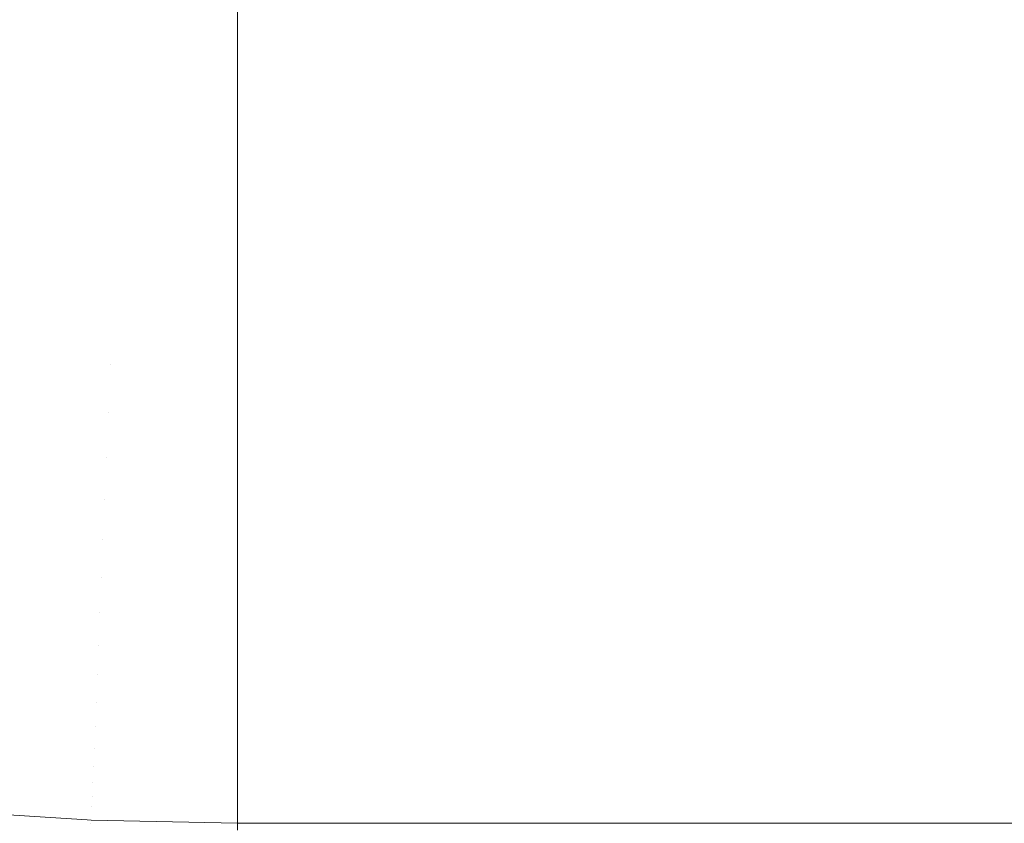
# Model space of a CAD drawing. Header units: centimetres. Extents: x -26.3 to 27.5, y 4.2 to 67.9.
# Tile 139 of 256: x -7.9992 to -7.9421, y 4.5002 to 4.5468. Entities that reach past the tile are written whole.
import ezdxf

# ---------------------------------------------------------------- set-up
doc = ezdxf.new("R2010")
doc.units = ezdxf.units.CM
doc.header["$LTSCALE"] = 2.54
doc.layers.add('Lucido design-1', color=7, linetype='Continuous')

# ---------------------------------------------------------------- blocks, each defined once
blk = doc.blocks.new('Gruppo-2-1')
at = {"color": 7, "linetype": 'Continuous', "lineweight": 9}
for points in [[(-25.986537, 5.900212, -1111.014164), (-25.986537, 4.300212, -1111.014164), (27.113463, 4.300212, -1111.014164), (27.113463, 5.900212, -1111.014164)], [(-25.986537, 5.900212, -1147.114164), (-25.986537, 4.300212, -1147.114164), (27.113463, 4.300212, -1147.114164), (27.113463, 5.900212, -1147.114164)]]:
    blk.add_3dface(points, dxfattribs=at)
for points, invisible_edges in [([(-7.993121, 4.545229, -1111.430729), (-7.999693, 4.545648, -1111.430729), (-7.999394, 4.549158, -1111.428505), (-7.992971, 4.548748, -1111.428505)], 15), ([(-7.993121, 4.545229, -1147.530729), (-7.999693, 4.545648, -1147.530729), (-7.999394, 4.549158, -1147.528505), (-7.992971, 4.548748, -1147.528505)], 15), ([(-7.986537, 4.54779, -1111.429024), (-7.986537, 4.545089, -1111.430729), (-7.993121, 4.545229, -1111.430729), (-7.992971, 4.548748, -1111.428505)], 14), ([(-7.986537, 4.54779, -1147.529024), (-7.986537, 4.545089, -1147.530729), (-7.993121, 4.545229, -1147.530729), (-7.992971, 4.548748, -1147.528505)], 14), ([(-7.986537, 4.545089, -1111.430729), (-7.986537, 4.54779, -1111.429024), (9.113463, 4.54779, -1111.429024), (9.113463, 4.545089, -1111.430729)], 10), ([(-7.986537, 4.545089, -1147.530729), (-7.986537, 4.54779, -1147.529024), (9.113463, 4.54779, -1147.529024), (9.113463, 4.545089, -1147.530729)], 10), ([(-7.993266, 4.541807, -1111.433095), (-7.999983, 4.542236, -1111.433095), (-7.999693, 4.545648, -1111.430729), (-7.993121, 4.545229, -1111.430729)], 15), ([(-7.993266, 4.541807, -1147.533095), (-7.999983, 4.542236, -1147.533095), (-7.999693, 4.545648, -1147.530729), (-7.993121, 4.545229, -1147.530729)], 15), ([(-7.986537, 4.544224, -1111.431326), (-7.986537, 4.541664, -1111.433095), (-7.993266, 4.541807, -1111.433095), (-7.993121, 4.545229, -1111.430729)], 14), ([(-7.986537, 4.544224, -1147.531326), (-7.986537, 4.541664, -1147.533095), (-7.993266, 4.541807, -1147.533095), (-7.993121, 4.545229, -1147.530729)], 14), ([(-7.993121, 4.545229, -1111.430729), (-7.986537, 4.545089, -1111.430729), (-7.986537, 4.544224, -1111.431326)], 9), ([(-7.993121, 4.545229, -1147.530729), (-7.986537, 4.545089, -1147.530729), (-7.986537, 4.544224, -1147.531326)], 9), ([(9.113463, 4.545089, -1111.430729), (9.113463, 4.544224, -1111.431326), (-7.986537, 4.544224, -1111.431326), (-7.986537, 4.545089, -1111.430729)], 10), ([(9.113463, 4.545089, -1147.530729), (9.113463, 4.544224, -1147.531326), (-7.986537, 4.544224, -1147.531326), (-7.986537, 4.545089, -1147.530729)], 10), ([(-7.986537, 4.541664, -1111.433095), (-7.986537, 4.544224, -1111.431326), (9.113463, 4.544224, -1111.431326), (9.113463, 4.541664, -1111.433095)], 10), ([(-7.986537, 4.541664, -1147.533095), (-7.986537, 4.544224, -1147.531326), (9.113463, 4.544224, -1147.531326), (9.113463, 4.541664, -1147.533095)], 10), ([(-7.993407, 4.53849, -1111.435599), (-8.000265, 4.538928, -1111.435599), (-7.999983, 4.542236, -1111.433095), (-7.993266, 4.541807, -1111.433095)], 15), ([(-7.993407, 4.53849, -1147.535599), (-8.000265, 4.538928, -1147.535599), (-7.999983, 4.542236, -1147.533095), (-7.993266, 4.541807, -1147.533095)], 15), ([(-7.986537, 4.540759, -1111.433778), (-7.986537, 4.538345, -1111.435599), (-7.993407, 4.53849, -1111.435599), (-7.993266, 4.541807, -1111.433095)], 14), ([(-7.986537, 4.540759, -1147.533778), (-7.986537, 4.538345, -1147.535599), (-7.993407, 4.53849, -1147.535599), (-7.993266, 4.541807, -1147.533095)], 14), ([(-7.993266, 4.541807, -1111.433095), (-7.986537, 4.541664, -1111.433095), (-7.986537, 4.540759, -1111.433778)], 9), ([(-7.993266, 4.541807, -1147.533095), (-7.986537, 4.541664, -1147.533095), (-7.986537, 4.540759, -1147.533778)], 9), ([(9.113463, 4.541664, -1111.433095), (9.113463, 4.540759, -1111.433778), (-7.986537, 4.540759, -1111.433778), (-7.986537, 4.541664, -1111.433095)], 10), ([(9.113463, 4.541664, -1147.533095), (9.113463, 4.540759, -1147.533778), (-7.986537, 4.540759, -1147.533778), (-7.986537, 4.541664, -1147.533095)], 10), ([(-7.986537, 4.538345, -1111.435599), (-7.986537, 4.540759, -1111.433778), (9.113463, 4.540759, -1111.433778), (9.113463, 4.538345, -1111.435599)], 10), ([(-7.986537, 4.538345, -1147.535599), (-7.986537, 4.540759, -1147.533778), (9.113463, 4.540759, -1147.533778), (9.113463, 4.538345, -1147.535599)], 10), ([(-7.993543, 4.535283, -1111.438237), (-8.000537, 4.535729, -1111.438237), (-8.000265, 4.538928, -1111.435599), (-7.993407, 4.53849, -1111.435599)], 15), ([(-7.993543, 4.535283, -1147.538237), (-8.000537, 4.535729, -1147.538237), (-8.000265, 4.538928, -1147.535599), (-7.993407, 4.53849, -1147.535599)], 15), ([(-7.986537, 4.537401, -1111.436374), (-7.986537, 4.535134, -1111.438237), (-7.993543, 4.535283, -1111.438237), (-7.993407, 4.53849, -1111.435599)], 14), ([(-7.986537, 4.537401, -1147.536374), (-7.986537, 4.535134, -1147.538237), (-7.993543, 4.535283, -1147.538237), (-7.993407, 4.53849, -1147.535599)], 14), ([(-7.993407, 4.53849, -1111.435599), (-7.986537, 4.538345, -1111.435599), (-7.986537, 4.537401, -1111.436374)], 9), ([(-7.993407, 4.53849, -1147.535599), (-7.986537, 4.538345, -1147.535599), (-7.986537, 4.537401, -1147.536374)], 9), ([(9.113463, 4.538345, -1111.435599), (9.113463, 4.537401, -1111.436374), (-7.986537, 4.537401, -1111.436374), (-7.986537, 4.538345, -1111.435599)], 10), ([(9.113463, 4.538345, -1147.535599), (9.113463, 4.537401, -1147.536374), (-7.986537, 4.537401, -1147.536374), (-7.986537, 4.538345, -1147.535599)], 10), ([(-7.986537, 4.535134, -1111.438237), (-7.986537, 4.537401, -1111.436374), (9.113463, 4.537401, -1111.436374), (9.113463, 4.535134, -1111.438237)], 10), ([(-7.986537, 4.535134, -1147.538237), (-7.986537, 4.537401, -1147.536374), (9.113463, 4.537401, -1147.536374), (9.113463, 4.535134, -1147.538237)], 10), ([(-7.993675, 4.532191, -1111.441004), (-8.000799, 4.532645, -1111.441004), (-8.000537, 4.535729, -1111.438237), (-7.993543, 4.535283, -1111.438237)], 15), ([(-7.993675, 4.532191, -1147.541004), (-8.000799, 4.532645, -1147.541004), (-8.000537, 4.535729, -1147.538237), (-7.993543, 4.535283, -1147.538237)], 15), ([(-7.986537, 4.534157, -1111.439111), (-7.986537, 4.532039, -1111.441004), (-7.993675, 4.532191, -1111.441004), (-7.993543, 4.535283, -1111.438237)], 14), ([(-7.986537, 4.534157, -1147.539111), (-7.986537, 4.532039, -1147.541004), (-7.993675, 4.532191, -1147.541004), (-7.993543, 4.535283, -1147.538237)], 14), ([(-7.993543, 4.535283, -1111.438237), (-7.986537, 4.535134, -1111.438237), (-7.986537, 4.534157, -1111.439111)], 9), ([(-7.993543, 4.535283, -1147.538237), (-7.986537, 4.535134, -1147.538237), (-7.986537, 4.534157, -1147.539111)], 9), ([(9.113463, 4.535134, -1111.438237), (9.113463, 4.534157, -1111.439111), (-7.986537, 4.534157, -1111.439111), (-7.986537, 4.535134, -1111.438237)], 10), ([(9.113463, 4.535134, -1147.538237), (9.113463, 4.534157, -1147.539111), (-7.986537, 4.534157, -1147.539111), (-7.986537, 4.535134, -1147.538237)], 10), ([(-7.986537, 4.532039, -1111.441004), (-7.986537, 4.534157, -1111.439111), (9.113463, 4.534157, -1111.439111), (9.113463, 4.532039, -1111.441004)], 10), ([(-7.986537, 4.532039, -1147.541004), (-7.986537, 4.534157, -1147.539111), (9.113463, 4.534157, -1147.539111), (9.113463, 4.532039, -1147.541004)], 10), ([(-7.993783, 4.529655, -1111.443453), (-8.001015, 4.530116, -1111.443453), (-8.000799, 4.532645, -1111.441004), (-7.993675, 4.532191, -1111.441004)], 15), ([(-7.993783, 4.529655, -1147.543453), (-8.001015, 4.530116, -1147.543453), (-8.000799, 4.532645, -1147.541004), (-7.993675, 4.532191, -1147.541004)], 15), ([(-7.986537, 4.531028, -1111.441979), (-7.986537, 4.529501, -1111.443453), (-7.993783, 4.529655, -1111.443453), (-7.993675, 4.532191, -1111.441004)], 14), ([(-7.986537, 4.531028, -1147.541979), (-7.986537, 4.529501, -1147.543453), (-7.993783, 4.529655, -1147.543453), (-7.993675, 4.532191, -1147.541004)], 14), ([(-7.993675, 4.532191, -1111.441004), (-7.986537, 4.532039, -1111.441004), (-7.986537, 4.531028, -1111.441979)], 9), ([(-7.993675, 4.532191, -1147.541004), (-7.986537, 4.532039, -1147.541004), (-7.986537, 4.531028, -1147.541979)], 9), ([(9.113463, 4.532039, -1111.441004), (9.113463, 4.531028, -1111.441979), (-7.986537, 4.531028, -1111.441979), (-7.986537, 4.532039, -1111.441004)], 10), ([(9.113463, 4.532039, -1147.541004), (9.113463, 4.531028, -1147.541979), (-7.986537, 4.531028, -1147.541979), (-7.986537, 4.532039, -1147.541004)], 10), ([(-7.986537, 4.529501, -1111.443453), (-7.986537, 4.531028, -1111.441979), (9.113463, 4.531028, -1111.441979), (9.113463, 4.529501, -1111.443453)], 10), ([(-7.986537, 4.529501, -1147.543453), (-7.986537, 4.531028, -1147.541979), (9.113463, 4.531028, -1147.541979), (9.113463, 4.529501, -1147.543453)], 10), ([(-7.993904, 4.526789, -1111.446444), (-8.001258, 4.527258, -1111.446444), (-8.001015, 4.530116, -1111.443453), (-7.993783, 4.529655, -1111.443453)], 15), ([(-7.993904, 4.526789, -1147.546444), (-8.001258, 4.527258, -1147.546444), (-8.001015, 4.530116, -1147.543453), (-7.993783, 4.529655, -1147.543453)], 15), ([(-7.993904, 4.526789, -1111.446444), (-7.993783, 4.529655, -1111.443453), (-7.986537, 4.529501, -1111.443453), (-7.986537, 4.528032, -1111.444985)], 11), ([(-7.993904, 4.526789, -1147.546444), (-7.993783, 4.529655, -1147.543453), (-7.986537, 4.529501, -1147.543453), (-7.986537, 4.528032, -1147.544985)], 11), ([(9.113463, 4.529501, -1111.443453), (9.113463, 4.528032, -1111.444985), (-7.986537, 4.528032, -1111.444985), (-7.986537, 4.529501, -1111.443453)], 10), ([(9.113463, 4.529501, -1147.543453), (9.113463, 4.528032, -1147.544985), (-7.986537, 4.528032, -1147.544985), (-7.986537, 4.529501, -1147.543453)], 10), ([(-7.986537, 4.528032, -1111.444985), (-7.986537, 4.526632, -1111.446444), (-7.993904, 4.526789, -1111.446444)], 10), ([(-7.986537, 4.528032, -1147.544985), (-7.986537, 4.526632, -1147.546444), (-7.993904, 4.526789, -1147.546444)], 10), ([(-7.986537, 4.526632, -1111.446444), (-7.986537, 4.528032, -1111.444985), (9.113463, 4.528032, -1111.444985), (9.113463, 4.526632, -1111.446444)], 10), ([(-7.986537, 4.526632, -1147.546444), (-7.986537, 4.528032, -1147.544985), (9.113463, 4.528032, -1147.544985), (9.113463, 4.526632, -1147.546444)], 10), ([(-7.994021, 4.52405, -1111.449548), (-8.00149, 4.524527, -1111.449548), (-8.001258, 4.527258, -1111.446444), (-7.993904, 4.526789, -1111.446444)], 15), ([(-7.994021, 4.52405, -1147.549548), (-8.00149, 4.524527, -1147.549548), (-8.001258, 4.527258, -1147.546444), (-7.993904, 4.526789, -1147.546444)], 15), ([(-7.994021, 4.52405, -1111.449548), (-7.993904, 4.526789, -1111.446444), (-7.986537, 4.526632, -1111.446444), (-7.986537, 4.525161, -1111.448111)], 11), ([(-7.994021, 4.52405, -1147.549548), (-7.993904, 4.526789, -1147.546444), (-7.986537, 4.526632, -1147.546444), (-7.986537, 4.525161, -1147.548111)], 11), ([(9.113463, 4.526632, -1111.446444), (9.113463, 4.525161, -1111.448111), (-7.986537, 4.525161, -1111.448111), (-7.986537, 4.526632, -1111.446444)], 10), ([(9.113463, 4.526632, -1147.546444), (9.113463, 4.525161, -1147.548111), (-7.986537, 4.525161, -1147.548111), (-7.986537, 4.526632, -1147.546444)], 10), ([(-7.986537, 4.525161, -1111.448111), (-7.986537, 4.523892, -1111.449548), (-7.994021, 4.52405, -1111.449548)], 10), ([(-7.986537, 4.525161, -1147.548111), (-7.986537, 4.523892, -1147.549548), (-7.994021, 4.52405, -1147.549548)], 10), ([(-7.986537, 4.523892, -1111.449548), (-7.986537, 4.525161, -1111.448111), (9.113463, 4.525161, -1111.448111), (9.113463, 4.523892, -1111.449548)], 10), ([(-7.986537, 4.523892, -1147.549548), (-7.986537, 4.525161, -1147.548111), (9.113463, 4.525161, -1147.548111), (9.113463, 4.523892, -1147.549548)], 10), ([(-7.994131, 4.521445, -1111.452761), (-8.001712, 4.521928, -1111.452761), (-8.00149, 4.524527, -1111.449548), (-7.994021, 4.52405, -1111.449548)], 15), ([(-7.994131, 4.521445, -1147.552761), (-8.001712, 4.521928, -1147.552761), (-8.00149, 4.524527, -1147.549548), (-7.994021, 4.52405, -1147.549548)], 15), ([(-7.994131, 4.521445, -1111.452761), (-7.994021, 4.52405, -1111.449548), (-7.986537, 4.523892, -1111.449548), (-7.986537, 4.522425, -1111.451355)], 11), ([(-7.994131, 4.521445, -1147.552761), (-7.994021, 4.52405, -1147.549548), (-7.986537, 4.523892, -1147.549548), (-7.986537, 4.522425, -1147.551355)], 11), ([(9.113463, 4.523892, -1111.449548), (9.113463, 4.522425, -1111.451355), (-7.986537, 4.522425, -1111.451355), (-7.986537, 4.523892, -1111.449548)], 10), ([(9.113463, 4.523892, -1147.549548), (9.113463, 4.522425, -1147.551355), (-7.986537, 4.522425, -1147.551355), (-7.986537, 4.523892, -1147.549548)], 10), ([(-7.986537, 4.522425, -1111.451355), (-7.986537, 4.521284, -1111.452761), (-7.994131, 4.521445, -1111.452761)], 10), ([(-7.986537, 4.522425, -1147.551355), (-7.986537, 4.521284, -1147.552761), (-7.994131, 4.521445, -1147.552761)], 10), ([(-7.986537, 4.521284, -1111.452761), (-7.986537, 4.522425, -1111.451355), (9.113463, 4.522425, -1111.451355), (9.113463, 4.521284, -1111.452761)], 10), ([(-7.986537, 4.521284, -1147.552761), (-7.986537, 4.522425, -1147.551355), (9.113463, 4.522425, -1147.551355), (9.113463, 4.521284, -1147.552761)], 10), ([(-7.994236, 4.518977, -1111.456076), (-8.001921, 4.519467, -1111.456076), (-8.001712, 4.521928, -1111.452761), (-7.994131, 4.521445, -1111.452761)], 15), ([(-7.994236, 4.518977, -1147.556076), (-8.001921, 4.519467, -1147.556076), (-8.001712, 4.521928, -1147.552761), (-7.994131, 4.521445, -1147.552761)], 15), ([(-7.994236, 4.518977, -1111.456076), (-7.994131, 4.521445, -1111.452761), (-7.986537, 4.521284, -1111.452761), (-7.986537, 4.519829, -1111.454713)], 11), ([(-7.994236, 4.518977, -1147.556076), (-7.994131, 4.521445, -1147.552761), (-7.986537, 4.521284, -1147.552761), (-7.986537, 4.519829, -1147.554713)], 11), ([(9.113463, 4.521284, -1111.452761), (9.113463, 4.519829, -1111.454713), (-7.986537, 4.519829, -1111.454713), (-7.986537, 4.521284, -1111.452761)], 10), ([(9.113463, 4.521284, -1147.552761), (9.113463, 4.519829, -1147.554713), (-7.986537, 4.519829, -1147.554713), (-7.986537, 4.521284, -1147.552761)], 10), ([(-7.986537, 4.519829, -1111.454713), (-7.986537, 4.518813, -1111.456076), (-7.994236, 4.518977, -1111.456076)], 10), ([(-7.986537, 4.519829, -1147.554713), (-7.986537, 4.518813, -1147.556076), (-7.994236, 4.518977, -1147.556076)], 10), ([(-7.986537, 4.518813, -1111.456076), (-7.986537, 4.519829, -1111.454713), (9.113463, 4.519829, -1111.454713), (9.113463, 4.518813, -1111.456076)], 10), ([(-7.986537, 4.518813, -1147.556076), (-7.986537, 4.519829, -1147.554713), (9.113463, 4.519829, -1147.554713), (9.113463, 4.518813, -1147.556076)], 10), ([(-7.994335, 4.51665, -1111.459487), (-8.002119, 4.517146, -1111.459487), (-8.001921, 4.519467, -1111.456076), (-7.994236, 4.518977, -1111.456076)], 15), ([(-7.994335, 4.51665, -1147.559487), (-8.002119, 4.517146, -1147.559487), (-8.001921, 4.519467, -1147.556076), (-7.994236, 4.518977, -1147.556076)], 15), ([(-7.994335, 4.51665, -1111.459487), (-7.994236, 4.518977, -1111.456076), (-7.986537, 4.518813, -1111.456076), (-7.986537, 4.517378, -1111.458178)], 11), ([(-7.994335, 4.51665, -1147.559487), (-7.994236, 4.518977, -1147.556076), (-7.986537, 4.518813, -1147.556076), (-7.986537, 4.517378, -1147.558178)], 11), ([(9.113463, 4.518813, -1111.456076), (9.113463, 4.517378, -1111.458178), (-7.986537, 4.517378, -1111.458178), (-7.986537, 4.518813, -1111.456076)], 10), ([(9.113463, 4.518813, -1147.556076), (9.113463, 4.517378, -1147.558178), (-7.986537, 4.517378, -1147.558178), (-7.986537, 4.518813, -1147.556076)], 10), ([(-7.994428, 4.514467, -1111.462988), (-8.002304, 4.514969, -1111.462988), (-8.002119, 4.517146, -1111.459487), (-7.994335, 4.51665, -1111.459487)], 15), ([(-7.994428, 4.514467, -1147.562988), (-8.002304, 4.514969, -1147.562988), (-8.002119, 4.517146, -1147.559487), (-7.994335, 4.51665, -1147.559487)], 15), ([(-7.986537, 4.517378, -1111.458178), (-7.986537, 4.516484, -1111.459487), (-7.994335, 4.51665, -1111.459487)], 10), ([(-7.986537, 4.517378, -1147.558178), (-7.986537, 4.516484, -1147.559487), (-7.994335, 4.51665, -1147.559487)], 10), ([(-7.986537, 4.516484, -1111.459487), (-7.986537, 4.517378, -1111.458178), (9.113463, 4.517378, -1111.458178), (9.113463, 4.516484, -1111.459487)], 10), ([(-7.986537, 4.516484, -1147.559487), (-7.986537, 4.517378, -1147.558178), (9.113463, 4.517378, -1147.558178), (9.113463, 4.516484, -1147.559487)], 10), ([(-7.994428, 4.514467, -1111.462988), (-7.994335, 4.51665, -1111.459487), (-7.986537, 4.516484, -1111.459487), (-7.986537, 4.515076, -1111.461744)], 11), ([(-7.994428, 4.514467, -1147.562988), (-7.994335, 4.51665, -1147.559487), (-7.986537, 4.516484, -1147.559487), (-7.986537, 4.515076, -1147.561744)], 11), ([(9.113463, 4.516484, -1111.459487), (9.113463, 4.515076, -1111.461744), (-7.986537, 4.515076, -1111.461744), (-7.986537, 4.516484, -1111.459487)], 10), ([(9.113463, 4.516484, -1147.559487), (9.113463, 4.515076, -1147.561744), (-7.986537, 4.515076, -1147.561744), (-7.986537, 4.516484, -1147.559487)], 10), ([(-7.994514, 4.512432, -1111.466573), (-8.002477, 4.51294, -1111.466573), (-8.002304, 4.514969, -1111.462988), (-7.994428, 4.514467, -1111.462988)], 15), ([(-7.994514, 4.512432, -1147.566573), (-8.002477, 4.51294, -1147.566573), (-8.002304, 4.514969, -1147.562988), (-7.994428, 4.514467, -1147.562988)], 15), ([(-7.986537, 4.515076, -1111.461744), (-7.986537, 4.514299, -1111.462988), (-7.994428, 4.514467, -1111.462988)], 10), ([(-7.986537, 4.515076, -1147.561744), (-7.986537, 4.514299, -1147.562988), (-7.994428, 4.514467, -1147.562988)], 10), ([(-7.986537, 4.514299, -1111.462988), (-7.986537, 4.515076, -1111.461744), (9.113463, 4.515076, -1111.461744), (9.113463, 4.514299, -1111.462988)], 10), ([(-7.986537, 4.514299, -1147.562988), (-7.986537, 4.515076, -1147.561744), (9.113463, 4.515076, -1147.561744), (9.113463, 4.514299, -1147.562988)], 10), ([(-7.994514, 4.512432, -1111.466573), (-7.994428, 4.514467, -1111.462988), (-7.986537, 4.514299, -1111.462988), (-7.986537, 4.512927, -1111.465404)], 11), ([(-7.994514, 4.512432, -1147.566573), (-7.994428, 4.514467, -1147.562988), (-7.986537, 4.514299, -1147.562988), (-7.986537, 4.512927, -1147.565404)], 11), ([(9.113463, 4.514299, -1111.462988), (9.113463, 4.512927, -1111.465404), (-7.986537, 4.512927, -1111.465404), (-7.986537, 4.514299, -1111.462988)], 10), ([(9.113463, 4.514299, -1147.562988), (9.113463, 4.512927, -1147.565404), (-7.986537, 4.512927, -1147.565404), (-7.986537, 4.514299, -1147.562988)], 10), ([(-7.994594, 4.510548, -1111.470236), (-8.002637, 4.511061, -1111.470236), (-8.002477, 4.51294, -1111.466573), (-7.994514, 4.512432, -1111.466573)], 15), ([(-7.994594, 4.510548, -1147.570236), (-8.002637, 4.511061, -1147.570236), (-8.002477, 4.51294, -1147.566573), (-7.994514, 4.512432, -1147.566573)], 15), ([(-7.986537, 4.512927, -1111.465404), (-7.986537, 4.512263, -1111.466573), (-7.994514, 4.512432, -1111.466573)], 10), ([(-7.986537, 4.512927, -1147.565404), (-7.986537, 4.512263, -1147.566573), (-7.994514, 4.512432, -1147.566573)], 10), ([(-7.986537, 4.512263, -1111.466573), (-7.986537, 4.512927, -1111.465404), (9.113463, 4.512927, -1111.465404), (9.113463, 4.512263, -1111.466573)], 10), ([(-7.986537, 4.512263, -1147.566573), (-7.986537, 4.512927, -1147.565404), (9.113463, 4.512927, -1147.565404), (9.113463, 4.512263, -1147.566573)], 10), ([(-7.994594, 4.510548, -1111.470236), (-7.994514, 4.512432, -1111.466573), (-7.986537, 4.512263, -1111.466573), (-7.986537, 4.510935, -1111.469152)], 11), ([(-7.994594, 4.510548, -1147.570236), (-7.994514, 4.512432, -1147.566573), (-7.986537, 4.512263, -1147.566573), (-7.986537, 4.510935, -1147.569152)], 11), ([(9.113463, 4.512263, -1111.466573), (9.113463, 4.510935, -1111.469152), (-7.986537, 4.510935, -1111.469152), (-7.986537, 4.512263, -1111.466573)], 10), ([(9.113463, 4.512263, -1147.566573), (9.113463, 4.510935, -1147.569152), (-7.986537, 4.510935, -1147.569152), (-7.986537, 4.512263, -1147.566573)], 10), ([(-7.994668, 4.508818, -1111.473971), (-8.002783, 4.509335, -1111.473971), (-8.002637, 4.511061, -1111.470236), (-7.994594, 4.510548, -1111.470236)], 15), ([(-7.994668, 4.508818, -1147.573971), (-8.002783, 4.509335, -1147.573971), (-8.002637, 4.511061, -1147.570236), (-7.994594, 4.510548, -1147.570236)], 15), ([(-7.986537, 4.510935, -1111.469152), (-7.986537, 4.510377, -1111.470236), (-7.994594, 4.510548, -1111.470236)], 10), ([(-7.986537, 4.510935, -1147.569152), (-7.986537, 4.510377, -1147.570236), (-7.994594, 4.510548, -1147.570236)], 10), ([(-7.986537, 4.510377, -1111.470236), (-7.986537, 4.510935, -1111.469152), (9.113463, 4.510935, -1111.469152), (9.113463, 4.510377, -1111.470236)], 10), ([(-7.986537, 4.510377, -1147.570236), (-7.986537, 4.510935, -1147.569152), (9.113463, 4.510935, -1147.569152), (9.113463, 4.510377, -1147.570236)], 10), ([(-7.994668, 4.508818, -1111.473971), (-7.994594, 4.510548, -1111.470236), (-7.986537, 4.510377, -1111.470236), (-7.986537, 4.509104, -1111.472981)], 11), ([(-7.994668, 4.508818, -1147.573971), (-7.994594, 4.510548, -1147.570236), (-7.986537, 4.510377, -1147.570236), (-7.986537, 4.509104, -1147.572981)], 11), ([(9.113463, 4.510377, -1111.470236), (9.113463, 4.509104, -1111.472981), (-7.986537, 4.509104, -1111.472981), (-7.986537, 4.510377, -1111.470236)], 10), ([(9.113463, 4.510377, -1147.570236), (9.113463, 4.509104, -1147.572981), (-7.986537, 4.509104, -1147.572981), (-7.986537, 4.510377, -1147.570236)], 10), ([(-7.994735, 4.507244, -1111.47777), (-8.002917, 4.507766, -1111.47777), (-8.002783, 4.509335, -1111.473971), (-7.994668, 4.508818, -1111.473971)], 15), ([(-7.994735, 4.507244, -1147.57777), (-8.002917, 4.507766, -1147.57777), (-8.002783, 4.509335, -1147.573971), (-7.994668, 4.508818, -1147.573971)], 15), ([(-7.986537, 4.509104, -1111.472981), (-7.986537, 4.508645, -1111.473971), (-7.994668, 4.508818, -1111.473971)], 10), ([(-7.986537, 4.509104, -1147.572981), (-7.986537, 4.508645, -1147.573971), (-7.994668, 4.508818, -1147.573971)], 10), ([(-7.986537, 4.508645, -1111.473971), (-7.986537, 4.509104, -1111.472981), (9.113463, 4.509104, -1111.472981), (9.113463, 4.508645, -1111.473971)], 10), ([(-7.986537, 4.508645, -1147.573971), (-7.986537, 4.509104, -1147.572981), (9.113463, 4.509104, -1147.572981), (9.113463, 4.508645, -1147.573971)], 10), ([(-7.994735, 4.507244, -1111.47777), (-7.994668, 4.508818, -1111.473971), (-7.986537, 4.508645, -1111.473971), (-7.986537, 4.507437, -1111.476884)], 11), ([(-7.994735, 4.507244, -1147.57777), (-7.994668, 4.508818, -1147.573971), (-7.986537, 4.508645, -1147.573971), (-7.986537, 4.507437, -1147.576884)], 11), ([(9.113463, 4.508645, -1111.473971), (9.113463, 4.507437, -1111.476884), (-7.986537, 4.507437, -1111.476884), (-7.986537, 4.508645, -1111.473971)], 10), ([(9.113463, 4.508645, -1147.573971), (9.113463, 4.507437, -1147.576884), (-7.986537, 4.507437, -1147.576884), (-7.986537, 4.508645, -1147.573971)], 10), ([(-7.994795, 4.505829, -1111.481627), (-8.003037, 4.506354, -1111.481627), (-8.002917, 4.507766, -1111.47777), (-7.994735, 4.507244, -1111.47777)], 15), ([(-7.994795, 4.505829, -1147.581627), (-8.003037, 4.506354, -1147.581627), (-8.002917, 4.507766, -1147.57777), (-7.994735, 4.507244, -1147.57777)], 15), ([(-7.994795, 4.505829, -1111.481627), (-7.994735, 4.507244, -1111.47777), (-7.986537, 4.50707, -1111.47777), (-7.986537, 4.505937, -1111.480855)], 11), ([(-7.994795, 4.505829, -1147.581627), (-7.994735, 4.507244, -1147.57777), (-7.986537, 4.50707, -1147.57777), (-7.986537, 4.505937, -1147.580855)], 11), ([(-7.986537, 4.507437, -1111.476884), (-7.986537, 4.50707, -1111.47777), (-7.994735, 4.507244, -1111.47777)], 10), ([(-7.986537, 4.507437, -1147.576884), (-7.986537, 4.50707, -1147.57777), (-7.994735, 4.507244, -1147.57777)], 10), ([(-7.986537, 4.50707, -1111.47777), (-7.986537, 4.507437, -1111.476884), (9.113463, 4.507437, -1111.476884), (9.113463, 4.50707, -1111.47777)], 10), ([(-7.986537, 4.50707, -1147.57777), (-7.986537, 4.507437, -1147.576884), (9.113463, 4.507437, -1147.576884), (9.113463, 4.50707, -1147.57777)], 10), ([(9.113463, 4.50707, -1111.47777), (9.113463, 4.505937, -1111.480855), (-7.986537, 4.505937, -1111.480855), (-7.986537, 4.50707, -1111.47777)], 10), ([(9.113463, 4.50707, -1147.57777), (9.113463, 4.505937, -1147.580855), (-7.986537, 4.505937, -1147.580855), (-7.986537, 4.50707, -1147.57777)], 10), ([(-7.994848, 4.504574, -1111.485536), (-8.003144, 4.505103, -1111.485536), (-8.003037, 4.506354, -1111.481627), (-7.994795, 4.505829, -1111.481627)], 15), ([(-7.994848, 4.504574, -1147.585536), (-8.003144, 4.505103, -1147.585536), (-8.003037, 4.506354, -1147.581627), (-7.994795, 4.505829, -1147.581627)], 15), ([(-7.994848, 4.504574, -1111.485536), (-7.994795, 4.505829, -1111.481627), (-7.986537, 4.505653, -1111.481627), (-7.986537, 4.504606, -1111.484885)], 11), ([(-7.994848, 4.504574, -1147.585536), (-7.994795, 4.505829, -1147.581627), (-7.986537, 4.505653, -1147.581627), (-7.986537, 4.504606, -1147.584885)], 11), ([(-7.986537, 4.505937, -1111.480855), (-7.986537, 4.505653, -1111.481627), (-7.994795, 4.505829, -1111.481627)], 10), ([(-7.986537, 4.505937, -1147.580855), (-7.986537, 4.505653, -1147.581627), (-7.994795, 4.505829, -1147.581627)], 10), ([(-7.986537, 4.505653, -1111.481627), (-7.986537, 4.505937, -1111.480855), (9.113463, 4.505937, -1111.480855), (9.113463, 4.505653, -1111.481627)], 10), ([(-7.986537, 4.505653, -1147.581627), (-7.986537, 4.505937, -1147.580855), (9.113463, 4.505937, -1147.580855), (9.113463, 4.505653, -1147.581627)], 10), ([(9.113463, 4.505653, -1111.481627), (9.113463, 4.504606, -1111.484885), (-7.986537, 4.504606, -1111.484885), (-7.986537, 4.505653, -1111.481627)], 10), ([(9.113463, 4.505653, -1147.581627), (9.113463, 4.504606, -1147.584885), (-7.986537, 4.504606, -1147.584885), (-7.986537, 4.505653, -1147.581627)], 10), ([(-7.994894, 4.503481, -1111.489489), (-8.003236, 4.504013, -1111.489489), (-8.003144, 4.505103, -1111.485536), (-7.994848, 4.504574, -1111.485536)], 15), ([(-7.994894, 4.503481, -1147.589489), (-8.003236, 4.504013, -1147.589489), (-8.003144, 4.505103, -1147.585536), (-7.994848, 4.504574, -1147.585536)], 15), ([(-7.994894, 4.503481, -1111.489489), (-7.994848, 4.504574, -1111.485536), (-7.986537, 4.504397, -1111.485536), (-7.986537, 4.503448, -1111.488969)], 11), ([(-7.994894, 4.503481, -1147.589489), (-7.994848, 4.504574, -1147.585536), (-7.986537, 4.504397, -1147.585536), (-7.986537, 4.503448, -1147.588969)], 11), ([(-7.986537, 4.504606, -1111.484885), (-7.986537, 4.504397, -1111.485536), (-7.994848, 4.504574, -1111.485536)], 10), ([(-7.986537, 4.504606, -1147.584885), (-7.986537, 4.504397, -1147.585536), (-7.994848, 4.504574, -1147.585536)], 10), ([(-7.986537, 4.504397, -1111.485536), (-7.986537, 4.504606, -1111.484885), (9.113463, 4.504606, -1111.484885), (9.113463, 4.504397, -1111.485536)], 10), ([(-7.986537, 4.504397, -1147.585536), (-7.986537, 4.504606, -1147.584885), (9.113463, 4.504606, -1147.584885), (9.113463, 4.504397, -1147.585536)], 10), ([(9.113463, 4.504397, -1111.485536), (9.113463, 4.503448, -1111.488969), (-7.986537, 4.503448, -1111.488969), (-7.986537, 4.504397, -1111.485536)], 10), ([(9.113463, 4.504397, -1147.585536), (9.113463, 4.503448, -1147.588969), (-7.986537, 4.503448, -1147.588969), (-7.986537, 4.504397, -1147.585536)], 10), ([(-7.994934, 4.502553, -1111.493481), (-8.003315, 4.503087, -1111.493481), (-8.003236, 4.504013, -1111.489489), (-7.994894, 4.503481, -1111.489489)], 15), ([(-7.994934, 4.502553, -1147.593481), (-8.003315, 4.503087, -1147.593481), (-8.003236, 4.504013, -1147.589489), (-7.994894, 4.503481, -1147.589489)], 15), ([(-7.994934, 4.502553, -1111.493481), (-7.994894, 4.503481, -1111.489489), (-7.986537, 4.503304, -1111.489489), (-7.986537, 4.502464, -1111.493098)], 11), ([(-7.994934, 4.502553, -1147.593481), (-7.994894, 4.503481, -1147.589489), (-7.986537, 4.503304, -1147.589489), (-7.986537, 4.502464, -1147.593098)], 11), ([(-7.986537, 4.503448, -1111.488969), (-7.986537, 4.503304, -1111.489489), (-7.994894, 4.503481, -1111.489489)], 10), ([(-7.986537, 4.503448, -1147.588969), (-7.986537, 4.503304, -1147.589489), (-7.994894, 4.503481, -1147.589489)], 10), ([(-7.986537, 4.503304, -1111.489489), (-7.986537, 4.503448, -1111.488969), (9.113463, 4.503448, -1111.488969), (9.113463, 4.503304, -1111.489489)], 10), ([(-7.986537, 4.503304, -1147.589489), (-7.986537, 4.503448, -1147.588969), (9.113463, 4.503448, -1147.588969), (9.113463, 4.503304, -1147.589489)], 10), ([(9.113463, 4.503304, -1111.489489), (9.113463, 4.502464, -1111.493098), (-7.986537, 4.502464, -1111.493098), (-7.986537, 4.503304, -1111.489489)], 10), ([(9.113463, 4.503304, -1147.589489), (9.113463, 4.502464, -1147.593098), (-7.986537, 4.502464, -1147.593098), (-7.986537, 4.503304, -1147.589489)], 10), ([(-7.994966, 4.501789, -1111.497503), (-8.00338, 4.502325, -1111.497503), (-8.003315, 4.503087, -1111.493481), (-7.994934, 4.502553, -1111.493481)], 15), ([(-7.994966, 4.501789, -1147.597503), (-8.00338, 4.502325, -1147.597503), (-8.003315, 4.503087, -1147.593481), (-7.994934, 4.502553, -1147.593481)], 15), ([(-7.994992, 4.50119, -1111.50155), (-8.003431, 4.501728, -1111.50155), (-8.00338, 4.502325, -1111.497503), (-7.994966, 4.501789, -1111.497503)], 15), ([(-7.994992, 4.50119, -1147.60155), (-8.003431, 4.501728, -1147.60155), (-8.00338, 4.502325, -1147.597503), (-7.994966, 4.501789, -1147.597503)], 15), ([(-7.994966, 4.501789, -1111.497503), (-7.994934, 4.502553, -1111.493481), (-7.986537, 4.502374, -1111.493481), (-7.986537, 4.501655, -1111.497265)], 11), ([(-7.994966, 4.501789, -1147.597503), (-7.994934, 4.502553, -1147.593481), (-7.986537, 4.502374, -1147.593481), (-7.986537, 4.501655, -1147.597265)], 11), ([(-7.986537, 4.502464, -1111.493098), (-7.986537, 4.502374, -1111.493481), (-7.994934, 4.502553, -1111.493481)], 10), ([(-7.986537, 4.502464, -1147.593098), (-7.986537, 4.502374, -1147.593481), (-7.994934, 4.502553, -1147.593481)], 10), ([(-7.986537, 4.502374, -1111.493481), (-7.986537, 4.502464, -1111.493098), (9.113463, 4.502464, -1111.493098), (9.113463, 4.502374, -1111.493481)], 10), ([(-7.986537, 4.502374, -1147.593481), (-7.986537, 4.502464, -1147.593098), (9.113463, 4.502464, -1147.593098), (9.113463, 4.502374, -1147.593481)], 10), ([(9.113463, 4.502374, -1111.493481), (9.113463, 4.501655, -1111.497265), (-7.986537, 4.501655, -1111.497265), (-7.986537, 4.502374, -1111.493481)], 10), ([(9.113463, 4.502374, -1147.593481), (9.113463, 4.501655, -1147.597265), (-7.986537, 4.501655, -1147.597265), (-7.986537, 4.502374, -1147.593481)], 10), ([(-7.99501, 4.500758, -1111.505614), (-8.003468, 4.501297, -1111.505614), (-8.003431, 4.501728, -1111.50155), (-7.994992, 4.50119, -1111.50155)], 15), ([(-7.99501, 4.500758, -1147.605614), (-8.003468, 4.501297, -1147.605614), (-8.003431, 4.501728, -1147.60155), (-7.994992, 4.50119, -1147.60155)], 15), ([(-7.994992, 4.50119, -1111.50155), (-7.994966, 4.501789, -1111.497503), (-7.986537, 4.50161, -1111.497503), (-7.986537, 4.501024, -1111.501462)], 11), ([(-7.994992, 4.50119, -1147.60155), (-7.994966, 4.501789, -1147.597503), (-7.986537, 4.50161, -1147.597503), (-7.986537, 4.501024, -1147.601462)], 11), ([(-7.986537, 4.501655, -1111.497265), (-7.986537, 4.50161, -1111.497503), (-7.994966, 4.501789, -1111.497503)], 10), ([(-7.986537, 4.501655, -1147.597265), (-7.986537, 4.50161, -1147.597503), (-7.994966, 4.501789, -1147.597503)], 10), ([(-7.986537, 4.50161, -1111.497503), (-7.986537, 4.501655, -1111.497265), (9.113463, 4.501655, -1111.497265), (9.113463, 4.50161, -1111.497503)], 10), ([(-7.986537, 4.50161, -1147.597503), (-7.986537, 4.501655, -1147.597265), (9.113463, 4.501655, -1147.597265), (9.113463, 4.50161, -1147.597503)], 10), ([(9.113463, 4.50161, -1111.497503), (9.113463, 4.501024, -1111.501462), (-7.986537, 4.501024, -1111.501462), (-7.986537, 4.50161, -1111.497503)], 10), ([(9.113463, 4.50161, -1147.597503), (9.113463, 4.501024, -1147.601462), (-7.986537, 4.501024, -1147.601462), (-7.986537, 4.50161, -1147.597503)], 10), ([(-7.995033, 4.500215, -1111.720125), (-8.003514, 4.500755, -1111.720125), (-8.0035, 4.500913, -1111.716136), (-7.995026, 4.500373, -1111.716136)], 15), ([(-7.995033, 4.500215, -1147.820125), (-8.003514, 4.500755, -1147.820125), (-8.0035, 4.500913, -1147.816136), (-7.995026, 4.500373, -1147.816136)], 15), ([(-7.995026, 4.500373, -1111.716136), (-8.0035, 4.500913, -1111.716136), (-8.003499, 4.500933, -1111.714164), (-7.995257, 4.500407, -1111.714164)], 11), ([(-7.995026, 4.500373, -1147.816136), (-8.0035, 4.500913, -1147.816136), (-8.003499, 4.500933, -1147.814164), (-7.995257, 4.500407, -1147.814164)], 11), ([(-7.995257, 4.500407, -1111.514164), (-8.003499, 4.500933, -1111.514164), (-8.003498, 4.500934, -1111.513619), (-7.995026, 4.500394, -1111.513619)], 14), ([(-7.995257, 4.500407, -1147.614164), (-8.003499, 4.500933, -1147.614164), (-8.003498, 4.500934, -1147.613619), (-7.995026, 4.500394, -1147.613619)], 14), ([(-8.003499, 4.500933, -1111.514164), (-7.995257, 4.500407, -1111.514164), (-7.995257, 4.500407, -1111.714164), (-8.003499, 4.500933, -1111.714164)], 10), ([(-8.003499, 4.500933, -1147.614164), (-7.995257, 4.500407, -1147.614164), (-7.995257, 4.500407, -1147.814164), (-8.003499, 4.500933, -1147.814164)], 10), ([(-7.995026, 4.500394, -1111.513619), (-8.003498, 4.500934, -1111.513619), (-8.00349, 4.501032, -1111.509689), (-7.995021, 4.500492, -1111.509689)], 15), ([(-7.995026, 4.500394, -1147.613619), (-8.003498, 4.500934, -1147.613619), (-8.00349, 4.501032, -1147.609689), (-7.995021, 4.500492, -1147.609689)], 15), ([(-7.995021, 4.500492, -1111.509689), (-8.00349, 4.501032, -1111.509689), (-8.003468, 4.501297, -1111.505614), (-7.99501, 4.500758, -1111.505614)], 15), ([(-7.995021, 4.500492, -1147.609689), (-8.00349, 4.501032, -1147.609689), (-8.003468, 4.501297, -1147.605614), (-7.99501, 4.500758, -1147.605614)], 15), ([(-7.986537, 4.500578, -1111.505614), (-7.99501, 4.500758, -1111.505614), (-7.994992, 4.50119, -1111.50155), (-7.986537, 4.501011, -1111.50155)], 7), ([(-7.986537, 4.500578, -1147.605614), (-7.99501, 4.500758, -1147.605614), (-7.994992, 4.50119, -1147.60155), (-7.986537, 4.501011, -1147.60155)], 7), ([(-7.986537, 4.501024, -1111.501462), (-7.986537, 4.501011, -1111.50155), (-7.994992, 4.50119, -1111.50155)], 10), ([(-7.986537, 4.501024, -1147.601462), (-7.986537, 4.501011, -1147.60155), (-7.994992, 4.50119, -1147.60155)], 10), ([(-7.986537, 4.501011, -1111.50155), (-7.986537, 4.501024, -1111.501462), (9.113463, 4.501024, -1111.501462), (9.113463, 4.501011, -1111.50155)], 10), ([(-7.986537, 4.501011, -1147.60155), (-7.986537, 4.501024, -1147.601462), (9.113463, 4.501024, -1147.601462), (9.113463, 4.501011, -1147.60155)], 10), ([(9.113463, 4.501011, -1111.50155), (9.113463, 4.500578, -1111.505614), (-7.986537, 4.500578, -1111.505614), (-7.986537, 4.501011, -1111.50155)], 10), ([(-7.986537, 4.500578, -1147.605614), (-7.986537, 4.501011, -1147.60155), (9.113463, 4.501011, -1147.60155), (9.113463, 4.500578, -1147.605614)], 10), ([(-7.995067, 4.49942, -1111.728083), (-8.003581, 4.499963, -1111.728083), (-8.003541, 4.500439, -1111.724109), (-7.995047, 4.499897, -1111.724109)], 15), ([(-7.995067, 4.49942, -1147.828083), (-8.003581, 4.499963, -1147.828083), (-8.003541, 4.500439, -1147.824109), (-7.995047, 4.499897, -1147.824109)], 15), ([(-7.995047, 4.499897, -1111.724109), (-8.003541, 4.500439, -1111.724109), (-8.003514, 4.500755, -1111.720125), (-7.995033, 4.500215, -1111.720125)], 15), ([(-7.995047, 4.499897, -1147.824109), (-8.003541, 4.500439, -1147.824109), (-8.003514, 4.500755, -1147.820125), (-7.995033, 4.500215, -1147.820125)], 15), ([(-7.995257, 4.500407, -1111.714164), (-7.995026, 4.500392, -1111.714164), (-7.995026, 4.500373, -1111.716136)], 10), ([(-7.995026, 4.500392, -1111.714164), (-7.995257, 4.500407, -1111.714164), (-7.995257, 4.500407, -1111.514164), (-7.995026, 4.500392, -1111.514164)], 10), ([(-7.995026, 4.500394, -1111.513619), (-7.995026, 4.500392, -1111.514164), (-7.995257, 4.500407, -1111.514164)], 9), ([(-7.995257, 4.500407, -1147.814164), (-7.995026, 4.500392, -1147.814164), (-7.995026, 4.500373, -1147.816136)], 10), ([(-7.995026, 4.500392, -1147.814164), (-7.995257, 4.500407, -1147.814164), (-7.995257, 4.500407, -1147.614164), (-7.995026, 4.500392, -1147.614164)], 10), ([(-7.995026, 4.500394, -1147.613619), (-7.995026, 4.500392, -1147.614164), (-7.995257, 4.500407, -1147.614164)], 9), ([(-7.995033, 4.500215, -1111.720125), (-7.995026, 4.500373, -1111.716136), (-7.986537, 4.500193, -1111.716136), (-7.986537, 4.500098, -1111.718525)], 11), ([(-7.995033, 4.500215, -1147.820125), (-7.995026, 4.500373, -1147.816136), (-7.986537, 4.500193, -1147.816136), (-7.986537, 4.500098, -1147.818525)], 11), ([(-7.986537, 4.500306, -1111.50992), (-7.986537, 4.500213, -1111.513619), (-7.995026, 4.500394, -1111.513619), (-7.995021, 4.500492, -1111.509689)], 14), ([(-7.986537, 4.500306, -1147.60992), (-7.986537, 4.500213, -1147.613619), (-7.995026, 4.500394, -1147.613619), (-7.995021, 4.500492, -1147.609689)], 14), ([(-7.986537, 4.500212, -1111.514164), (-7.995026, 4.500392, -1111.514164), (-7.995026, 4.500394, -1111.513619), (-7.986537, 4.500213, -1111.513619)], 6), ([(-7.986537, 4.500212, -1147.614164), (-7.995026, 4.500392, -1147.614164), (-7.995026, 4.500394, -1147.613619), (-7.986537, 4.500213, -1147.613619)], 6), ([(-7.986537, 4.500193, -1111.716136), (-7.995026, 4.500373, -1111.716136), (-7.995026, 4.500392, -1111.714164), (-7.986537, 4.500212, -1111.714164)], 3), ([(-7.995026, 4.500392, -1111.514164), (-7.986537, 4.500212, -1111.514164), (-7.986537, 4.500212, -1111.714164), (-7.995026, 4.500392, -1111.714164)], 8), ([(-7.986537, 4.500193, -1147.816136), (-7.995026, 4.500373, -1147.816136), (-7.995026, 4.500392, -1147.814164), (-7.986537, 4.500212, -1147.814164)], 3), ([(-7.995026, 4.500392, -1147.614164), (-7.986537, 4.500212, -1147.614164), (-7.986537, 4.500212, -1147.814164), (-7.995026, 4.500392, -1147.814164)], 8), ([(-7.986537, 4.500574, -1111.505683), (-7.986537, 4.500312, -1111.509689), (-7.995021, 4.500492, -1111.509689), (-7.99501, 4.500758, -1111.505614)], 14), ([(-7.986537, 4.500574, -1147.605683), (-7.986537, 4.500312, -1147.609689), (-7.995021, 4.500492, -1147.609689), (-7.99501, 4.500758, -1147.605614)], 14), ([(-7.995021, 4.500492, -1111.509689), (-7.986537, 4.500312, -1111.509689), (-7.986537, 4.500306, -1111.50992)], 9), ([(-7.995021, 4.500492, -1147.609689), (-7.986537, 4.500312, -1147.609689), (-7.986537, 4.500306, -1147.60992)], 9), ([(-7.99501, 4.500758, -1111.505614), (-7.986537, 4.500578, -1111.505614), (-7.986537, 4.500574, -1111.505683)], 9), ([(-7.99501, 4.500758, -1147.605614), (-7.986537, 4.500578, -1147.605614), (-7.986537, 4.500574, -1147.605683)], 9), ([(9.113463, 4.500578, -1111.505614), (9.113463, 4.500574, -1111.505683), (-7.986537, 4.500574, -1111.505683), (-7.986537, 4.500578, -1111.505614)], 10), ([(9.113463, 4.500578, -1147.605614), (9.113463, 4.500574, -1147.605683), (-7.986537, 4.500574, -1147.605683), (-7.986537, 4.500578, -1147.605614)], 10), ([(-7.986537, 4.500312, -1111.509689), (-7.986537, 4.500574, -1111.505683), (9.113463, 4.500574, -1111.505683), (9.113463, 4.500312, -1111.509689)], 10), ([(-7.986537, 4.500312, -1147.609689), (-7.986537, 4.500574, -1147.605683), (9.113463, 4.500574, -1147.605683), (9.113463, 4.500312, -1147.609689)], 10), ([(-7.995047, 4.499897, -1111.724109), (-7.995033, 4.500215, -1111.720125), (-7.986537, 4.500034, -1111.720125), (-7.986537, 4.499814, -1111.722878)], 11), ([(-7.995047, 4.499897, -1147.824109), (-7.995033, 4.500215, -1147.820125), (-7.986537, 4.500034, -1147.820125), (-7.986537, 4.499814, -1147.822878)], 11), ([(-7.986537, 4.500098, -1111.718525), (-7.986537, 4.500034, -1111.720125), (-7.995033, 4.500215, -1111.720125)], 10), ([(-7.986537, 4.500098, -1147.818525), (-7.986537, 4.500034, -1147.820125), (-7.995033, 4.500215, -1147.820125)], 10), ([(9.113463, 4.500312, -1111.509689), (9.113463, 4.500306, -1111.50992), (-7.986537, 4.500306, -1111.50992), (-7.986537, 4.500312, -1111.509689)], 10), ([(9.113463, 4.500312, -1147.609689), (9.113463, 4.500306, -1147.60992), (-7.986537, 4.500306, -1147.60992), (-7.986537, 4.500312, -1147.609689)], 10), ([(-7.986537, 4.500213, -1111.513619), (-7.986537, 4.500306, -1111.50992), (9.113463, 4.500306, -1111.50992), (9.113463, 4.500213, -1111.513619)], 10), ([(-7.986537, 4.500213, -1147.613619), (-7.986537, 4.500306, -1147.60992), (9.113463, 4.500306, -1147.60992), (9.113463, 4.500213, -1147.613619)], 10), ([(9.113463, 4.500213, -1111.513619), (9.113463, 4.500212, -1111.514164), (-7.986537, 4.500212, -1111.514164), (-7.986537, 4.500213, -1111.513619)], 8), ([(9.113463, 4.500213, -1147.613619), (9.113463, 4.500212, -1147.614164), (-7.986537, 4.500212, -1147.614164), (-7.986537, 4.500213, -1147.613619)], 8)]:
    blk.add_3dface(points, dxfattribs=dict(at, invisible_edges=invisible_edges))
blk = doc.blocks.new('Gruppo-3-1')
at = {"color": 7}
blk.add_blockref('Gruppo-2-1', (0, 0), dxfattribs=at)

msp = doc.modelspace()

# ---------------------------------------------------------------- block references
at = {"layer": 'Lucido design-1', "color": 7}
msp.add_blockref('Gruppo-3-1', (0, 0), dxfattribs=at)

doc.saveas('drawing.dxf')
